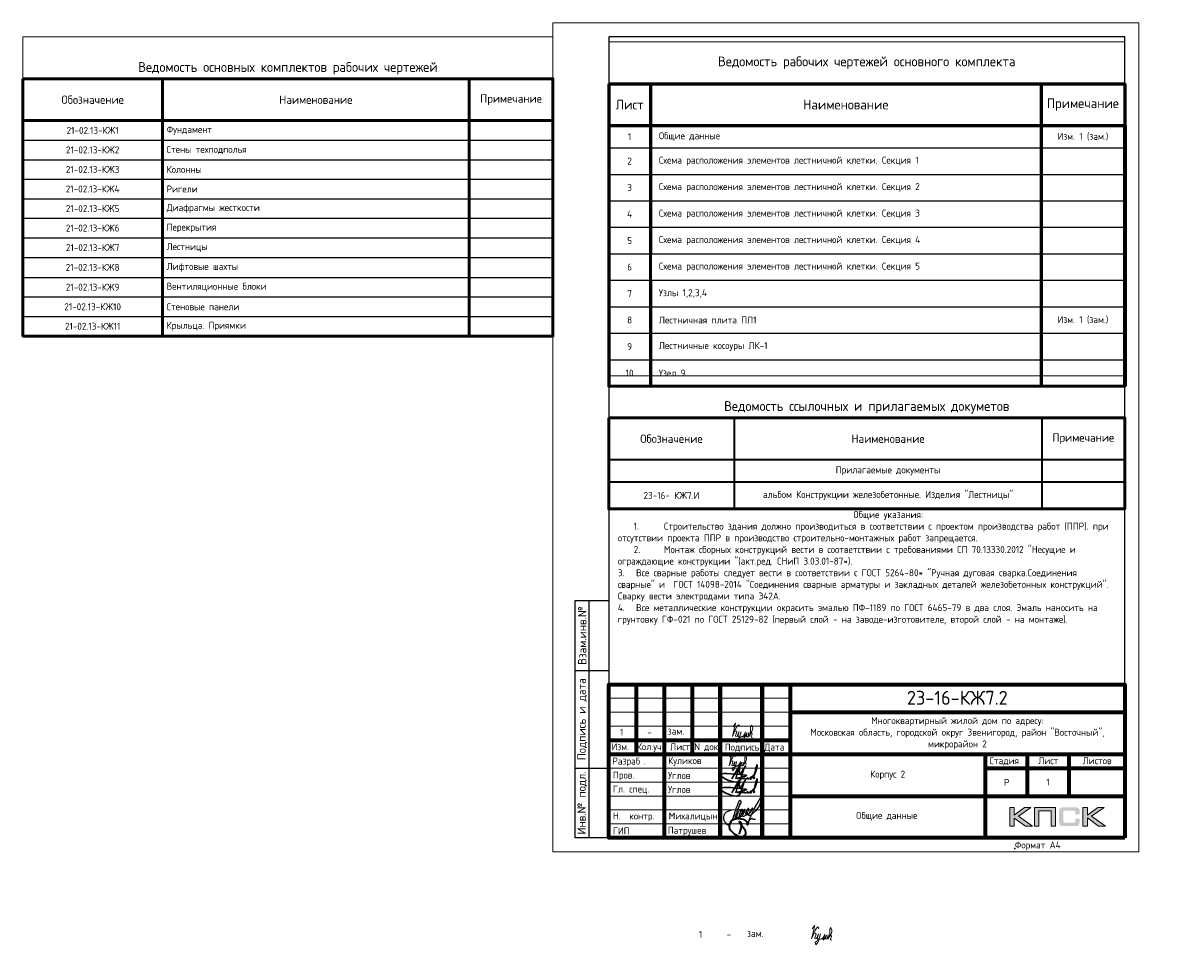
# Model space of a CAD drawing. Header units: millimetres. Extents: x 259029 to 2494469, y -731578 to -57567.
# Tile 66 of 207: x 274621 to 315710, y -525812 to -492342. Entities that reach past the tile are written whole.
import ezdxf
from ezdxf.enums import TextEntityAlignment as Align

# ---------------------------------------------------------------- set-up
doc = ezdxf.new("R2010")
doc.units = ezdxf.units.MM
doc.layers.get('Defpoints').update_dxf_attribs({"color": 140})
for name, color, linetype, lineweight in [('0.15', 252, 'Continuous', 15), ('RAZMER', 100, 'Continuous', 15), ('Standard', 7, 'Continuous', 25), ('Выноски', 20, 'Continuous', 20), ('Каркасы ригель', 3, 'Continuous', 0), ('Размеры', 54, 'Continuous', 20), ('Рамка', 7, 'Continuous', 70), ('Текст', 41, 'Continuous', 30), ('ТОНКИЕ', 7, 'Continuous', 9)]:
    doc.layers.add(name, color=color, linetype=linetype, lineweight=lineweight)
doc.layers.add('ТОЛСТЫЕ_ОСНОВНЫЕ', color=6, linetype='Continuous')
doc.styles.add('GOST-2.304_Type-B', font='GOST_Common.ttf')
doc.styles.get("Standard").update_dxf_attribs({"font": 'GOST_Common.ttf'})
doc.styles.add('style1', font='GOST_Common.ttf', dxfattribs={"height": 500})
doc.styles.add('ГОСТ', font='GOST_Common.ttf')

# ---------------------------------------------------------------- blocks, each defined once
blk = doc.blocks.new('*T12')
at = {"color": 0, "linetype": 'Continuous', "lineweight": 60, "transparency": 16777216}
for p, q in [((0, -1500), (18500, -1500)), ((0, -1500), (0, -12341)), ((1500, -1500), (1500, -7596)), ((15500, -1500), (15500, -12341)), ((18500, -1500), (18500, -3000)), ((0, -3000), (18500, -3000)), ((1500, -8545), (1500, -12341))]:
    blk.add_line(p, q, dxfattribs=at)
at = {"color": 0, "lineweight": 70, "transparency": 16777216}
blk.add_line((18500, -3000), (18500, -12341), dxfattribs=at)
at = {"color": 0, "linetype": 'Continuous', "transparency": 16777216}
for p, q in [((0, -3800), (15500, -3800)), ((0, -4749), (1500, -4749)), ((0, -5698), (1500, -5698)), ((0, -6647), (1500, -6647)), ((0, -7596), (1500, -7596)), ((0, -8545), (1500, -8545)), ((0, -9494), (1500, -9494)), ((0, -10443), (1500, -10443)), ((0, -11392), (1500, -11392)), ((0, -12341), (1500, -12341))]:
    blk.add_line(p, q, dxfattribs=at)
at = {"color": 0, "linetype": 'ByBlock', "lineweight": -2, "transparency": 16777216}
for p, q in [((15500, -3800), (18500, -3800)), ((1500, -4749), (18500, -4749)), ((1500, -5698), (18500, -5698)), ((1500, -6647), (18500, -6647)), ((1500, -7596), (18500, -7596)), ((1500, -8545), (18500, -8545)), ((1500, -9494), (18500, -9494)), ((1500, -10443), (18500, -10443)), ((1500, -11392), (18500, -11392)), ((1500, -12341), (18500, -12341))]:
    blk.add_line(p, q, dxfattribs=at)
at = {"color": 0, "lineweight": 50, "transparency": 16777216}
blk.add_line((1500, -7596), (1500, -8545), dxfattribs=at)
at = {"layer": 'Defpoints', "color": 8, "linetype": 'ByBlock', "lineweight": 0, "transparency": 16777216}
for p, q in [((0, 0), (18500, 0)), ((0, 0), (0, -1500)), ((18500, 0), (18500, -1500))]:
    blk.add_line(p, q, dxfattribs=at)
at = {"color": 0, "linetype": 'Continuous', "lineweight": -3, "transparency": 16777216, "style": 'GOST-2.304_Type-B'}
for s, insert, char_height, width, attachment_point in [('Ведомость рабочих чертежей основного комплекта', (9250, -750), 350, 18200, 5), ('Лист', (750, -2250), 350, 1200, 5), ('Наименование', (8500, -2250), 350, 13700, 5), ('Примечание', (17000, -2250), 350, 2700, 5), ('1', (750, -3400), 250, 1200, 5), ('Общие данные', (1800, -3400), 250, 13400, 4), ('Изм. 1 (зам.)', (17000, -3400), 250, 2900, 5), ('Схема расположения элементов лестничной клетки. Секция 1', (1800, -4274), 250, 13400, 4), ('2', (750, -4274), 250, 1200, 5), ('3', (750, -5223), 250, 1200, 5), ('Схема расположения элементов лестничной клетки. Секция 2', (1800, -5223), 250, 13400, 4), ('4', (750, -6172), 250, 1200, 5), ('Схема расположения элементов лестничной клетки. Секция 3', (1800, -6172), 250, 13400, 4), ('5', (750, -7121), 250, 1200, 5), ('Схема расположения элементов лестничной клетки. Секция 4', (1800, -7121), 250, 13400, 4), ('6', (750, -8070), 250, 1200, 5), ('Схема расположения элементов лестничной клетки. Секция 5', (1800, -8070), 250, 13400, 4), ('7', (750, -9019), 250, 1200, 5), ('Узлы 1,2,3,4\\P', (1800, -9019), 250, 13400, 4), ('8', (750, -9968), 250, 1200, 5), ('Лестничная плита ПЛ1', (1800, -9968), 250, 13400, 4), ('Изм. 1 (зам.)', (17000, -9968), 250, 2900, 5), ('9', (750, -10917), 250, 1200, 5), ('{\\C256;Лестничные косоуры ЛК-1\\P}', (1800, -10917), 250, 13400, 4), ('10', (750, -11866), 250, 1200, 5), ('Узел 9', (1800, -11866), 250, 13400, 4)]:
    blk.add_mtext(s, dxfattribs=dict(at, insert=insert, char_height=char_height, width=width, attachment_point=attachment_point))
blk = doc.blocks.new('*U31')
blk.add_point((165.57, 1.2))
at = {"layer": 'ТОЛСТЫЕ_ОСНОВНЫЕ'}
for p, q in [((8, 5), (8, 90)), ((8, 90), (20, 90)), ((13, 5), (13, 90)), ((8, 65), (20, 65)), ((8, 30), (20, 30)), ((20, 5), (8, 5))]:
    blk.add_line(p, q, dxfattribs=at)
at = {"layer": 'ТОЛСТЫЕ_ОСНОВНЫЕ', "color": 6}
blk.add_lwpolyline([(20, 5), (205, 5), (205, 292), (20, 292)], close=True, dxfattribs=at)
at = {"layer": 'ТОНКИЕ'}
blk.add_lwpolyline([(0, 0), (210, 0), (210, 297), (0, 297)], close=True, dxfattribs=at)
at = {"layer": 'Текст', "style": 'style1'}
for s, p in [('Взам.инв.№', (10.5, 77.5)), ('Подпись и дата', (10.5, 47.5)), ('Инв.№ подл.', (10.5, 17.5))]:
    blk.add_text(s, height=3, rotation=90, dxfattribs=at).set_placement(p, align=Align.MIDDLE)
blk.add_text('Формат А4', height=2.5, dxfattribs=at).set_placement((165.57, 1.2))
blk = doc.blocks.new('СЛОЖНЫЙ_ОБЪЕКТ_0')
at = {"layer": 'Standard', "color": 7, "linetype": 'Continuous', "lineweight": 25}
for points, start_tangent, end_tangent in [([(-5.888, 1.589), (-5.939, 1.691), (-5.972, 1.691), (-6.022, 1.617), (-6.064, 1.496), (-6.076, 1.414), (-6.076, 1.373), (-6.09, 1.219), (-6.071, 1.071), (-6.041, 1.003), (-6.009, 0.988), (-5.985, 1.012), (-5.95, 1.047), (-5.922, 1.075), (-5.915, 1.097), (-5.843, 1.207), (-5.798, 1.324), (-5.779, 1.438), (-5.77, 1.604), (-5.809, 1.746), (-5.833, 1.77), (-5.864, 1.752), (-5.885, 1.721), (-5.913, 1.566), (-5.919, 1.492), (-5.925, 1.334), (-5.906, 1.223), (-5.871, 1.161), (-5.807, 1.124), (-5.751, 1.203), (-5.713, 1.262), (-5.692, 1.316), (-5.66, 1.414), (-5.641, 1.525), (-5.625, 1.661), (-5.641, 1.808), (-5.657, 1.824), (-5.667, 1.824), (-5.695, 1.763), (-5.714, 1.672), (-5.725, 1.541), (-5.722, 1.421), (-5.665, 1.291), (-5.617, 1.276), (-5.55, 1.31), (-5.459, 1.426), (-5.4, 1.599), (-5.374, 1.864), (-5.388, 1.981), (-5.406, 1.999), (-5.432, 1.973), (-5.463, 1.934), (-5.509, 1.789), (-5.527, 1.661), (-5.508, 1.54), (-5.457, 1.473), (-5.411, 1.463), (-5.347, 1.501), (-5.271, 1.621), (-5.193, 1.738), (-5.143, 1.879), (-5.113, 2.032), (-5.113, 2.111), (-5.121, 2.138), (-5.14, 2.12), (-5.169, 2.039), (-5.206, 1.924), (-5.241, 1.787), (-5.254, 1.679), (-5.254, 1.582), (-5.237, 1.516), (-5.219, 1.498), (-5.191, 1.482), (-5.154, 1.519), (-5.086, 1.578), (-4.953, 1.776), (-4.759, 2.173), (-4.667, 2.981), (-4.667, 3.227), (-4.687, 3.262), (-4.715, 3.262), (-4.742, 3.235), (-4.777, 3.18), (-4.872, 2.956), (-4.891, 2.749), (-4.921, 2.579), (-4.956, 2.444), (-5.001, 2.097), (-5.045, 1.672), (-5.064, 1.441), (-5.075, 1.334), (-5.055, 1.102), (-5.04, 0.878), (-5.04, 0.777), (-5.052, 0.744), (-5.068, 0.75), (-5.077, 0.776), (-5.092, 0.804), (-5.084, 1.076), (-4.938, 1.346), (-4.909, 1.375), (-4.851, 1.355), (-4.78, 1.355), (-4.616, 1.413)], (-0.169301, 0.985564), (0.921845, 0.387559)), ([(-6.577, 1.472), (-6.789, 1.26), (-6.973, 1.076), (-7.024, 0.851), (-7.024, 0.746), (-6.996, 0.632), (-6.845, 0.434), (-6.702, 0.33), (-6.548, 0.258), (-6.432, 0.258), (-6.35, 0.355), (-6.314, 0.52), (-6.284, 0.767), (-6.284, 1.007), (-6.298, 1.279), (-6.31, 1.543), (-6.302, 2.038), (-6.285, 2.303), (-6.246, 2.371), (-6.174, 2.3), (-6.144, 2.003), (-6.194, 1.851)], (-0.677851, -0.735199), (-0.339746, -0.940517)), ([(-6.181, 2.142), (-6.172, 1.967), (-6.172, 1.841), (-6.18, 1.7), (-6.18, 1.412), (-6.17, 1.216), (-6.17, 1.117), (-6.148, 0.957), (-6.119, 0.827)], (0.06248, -0.998046), (0.223108, -0.974794)), ([(-6.329, 1.089), (-6.3, 1.083), (-6.267, 1.081), (-6.233, 1.097), (-6.195, 1.113), (-6.161, 1.123), (-6.143, 1.143), (-6.118, 1.168)], (0.983291, -0.18204), (0.7365, 0.676437))]:
    blk.add_spline(points, degree=3, dxfattribs=dict(at, start_tangent=start_tangent, end_tangent=end_tangent))
blk = doc.blocks.new('Роспись')
at = {"layer": 'Текст', "color": 4}
blk.add_lwpolyline([(4.18, 0.67), (6.68, 5.03), (5.62, 0.66)], dxfattribs=at)
for points in [[(7.11, 5.14), (7.17, 2.59), (9.02, 5.2), (8.57, 4.35), (6.55, -0.29), (0.19, 1.88), (9.09, 2.02)], [(11.23, 1.12), (12.72, 3.08), (13.28, 5.66), (11.96, 0.97)], [(9.09, 2.02), (9.4, 1.96), (6.15, 0.84), (8.42, 0.77), (8.9, 0.77)], [(8.9, 0.77), (8.97, 0.64), (9.94, 1.16)], [(9.94, 1.16), (9.82, 0.79), (10.85, 0.93)], [(10.85, 0.93), (11.13, 1.44), (11.23, 1.11), (10.92, 0.57), (10.85, 0.93)], [(11.23, 1.12), (11.03, 1.05), (10.98, 1.33), (11.05, 1.41)], [(11.96, 0.97), (12.16, 0.71), (12.34, 1.19), (12.03, 1.14), (11.96, 0.97)]]:
    blk.add_spline(points, degree=3, dxfattribs=at)
blk = doc.blocks.new('11')
at = {"layer": 'Выноски'}
for p, q in [((47944, 66700), (47962, 66737)), ((47962, 66737), (47989, 66781)), ((47989, 66781), (48016, 66806)), ((48016, 66806), (48038, 66823)), ((48038, 66823), (48060, 66786)), ((48060, 66786), (48058, 66769)), ((47885, 66608), (47944, 66700))]:
    blk.add_line(p, q, dxfattribs=at)
blk.add_lwpolyline([(47863, 66761), (47937, 66865), (47843, 66458), (47885, 66564), (47905, 66616), (47954, 66628), (47979, 66606), (47957, 66539), (47937, 66487), (47947, 66458), (47991, 66470), (48051, 66611), (48041, 66569), (48023, 66505), (48023, 66448), (48065, 66448), (48090, 66529), (48110, 66608), (48043, 66369), (47972, 66275), (47954, 66344), (47991, 66389), (48078, 66431), (48142, 66470), (48154, 66441), (48204, 66512), (48246, 66606), (48209, 66455), (48204, 66418), (48295, 66574), (48265, 66463), (48265, 66455), (48312, 66453), (48342, 66529), (48347, 66584), (48337, 66465), (48349, 66453), (48401, 66569), (48443, 66616), (48461, 66678), (48466, 66727), (48436, 66811), (48399, 66754), (48399, 66618), (48389, 66549), (48374, 66507), (48416, 66564), (48441, 66576), (48451, 66524), (48433, 66482), (48419, 66453), (48424, 66428), (48458, 66421)], dxfattribs=at)
blk = doc.blocks.new('A$Cd09756da')
h = blk.add_hatch(color=0)
h.paths.add_polyline_path([(-3363, 1089), (-3590, 1089), (-3962, 809), (-3962, 1089), (-4120, 1089), (-4120, 417), (-3962, 417), (-3962, 712), (-3560, 417), (-3308, 417), (-3809, 772)])
h.paths.add_polyline_path([(-3080, 963), (-2635, 963), (-2635, 417), (-2478, 417), (-2478, 1089), (-2645, 1089), (-3236, 1089), (-3236, 930), (-3236, 417), (-3080, 417)])
h.paths.add_polyline_path([(-1340, 1093), (-1498, 1093), (-1498, 420), (-1340, 420), (-1340, 716), (-938, 420), (-686, 420), (-1187, 776), (-741, 1093), (-968, 1093), (-1340, 813)])
at = {"true_color": 0x5f007f}
blk.add_hatch(color=206, dxfattribs=at).paths.add_polyline_path([(-1629, 1018), (-1631, 1026), (-1634, 1032), (-1638, 1038), (-1641, 1044), (-1644, 1049), (-1649, 1054), (-1653, 1059), (-1657, 1063), (-1662, 1066), (-1668, 1071), (-1674, 1074), (-1681, 1077), (-1688, 1079), (-1696, 1082), (-1703, 1084), (-1721, 1088), (-1741, 1091), (-1762, 1092), (-1786, 1093), (-2187, 1093), (-2210, 1092), (-2231, 1091), (-2251, 1088), (-2268, 1084), (-2276, 1082), (-2284, 1079), (-2291, 1077), (-2297, 1073), (-2303, 1071), (-2310, 1066), (-2315, 1063), (-2319, 1059), (-2323, 1054), (-2327, 1049), (-2331, 1044), (-2335, 1038), (-2337, 1032), (-2340, 1025), (-2343, 1018), (-2345, 1010), (-2348, 994), (-2351, 976), (-2353, 956), (-2353, 934), (-2353, 580), (-2353, 557), (-2351, 537), (-2348, 519), (-2345, 502), (-2343, 495), (-2340, 488), (-2337, 481), (-2335, 474), (-2331, 469), (-2327, 463), (-2323, 459), (-2319, 454), (-2315, 450), (-2309, 446), (-2303, 443), (-2297, 439), (-2291, 436), (-2283, 434), (-2276, 431), (-2268, 429), (-2251, 425), (-2231, 423), (-2209, 421), (-2187, 420), (-1786, 420), (-1762, 421), (-1741, 422), (-1721, 425), (-1704, 428), (-1696, 431), (-1688, 433), (-1681, 436), (-1674, 439), (-1668, 442), (-1662, 446), (-1657, 450), (-1653, 454), (-1649, 458), (-1644, 463), (-1641, 468), (-1638, 474), (-1634, 481), (-1631, 487), (-1629, 495), (-1626, 502), (-1623, 519), (-1620, 537), (-1619, 557), (-1618, 580), (-1618, 691), (-1775, 691), (-1775, 600), (-1775, 594), (-1776, 588), (-1777, 582), (-1779, 577), (-1781, 572), (-1783, 568), (-1786, 564), (-1789, 560), (-1792, 557), (-1797, 554), (-1801, 552), (-1806, 550), (-1811, 548), (-1817, 548), (-1824, 547), (-1830, 546), (-2153, 546), (-2159, 547), (-2164, 548), (-2168, 550), (-2172, 552), (-2176, 555), (-2180, 557), (-2183, 561), (-2186, 565), (-2189, 569), (-2191, 573), (-2193, 578), (-2194, 583), (-2196, 593), (-2197, 602), (-2197, 925), (-2197, 931), (-2196, 936), (-2195, 941), (-2193, 946), (-2192, 950), (-2190, 954), (-2187, 957), (-2185, 961), (-2181, 963), (-2178, 966), (-2173, 968), (-2169, 970), (-2164, 971), (-2160, 972), (-2154, 972), (-2149, 972), (-1830, 972), (-1824, 972), (-1817, 972), (-1812, 970), (-1807, 969), (-1802, 967), (-1797, 965), (-1793, 961), (-1790, 958), (-1786, 954), (-1783, 950), (-1781, 946), (-1779, 941), (-1777, 936), (-1776, 931), (-1775, 925), (-1775, 918), (-1775, 844), (-1618, 844), (-1618, 934), (-1619, 956), (-1620, 976), (-1623, 994), (-1627, 1010)])
at = {"color": 0, "lineweight": 0}
for points in [[(-4120, 417), (-4120, 1089), (-3962, 1089), (-3962, 809), (-3590, 1089), (-3363, 1089), (-3809, 772), (-3308, 417), (-3560, 417), (-3962, 712), (-3962, 417), (-4120, 417)], [(-3080, 417), (-3080, 963), (-2635, 963), (-2635, 417), (-2478, 417), (-2478, 1089), (-2645, 1089), (-3236, 1089), (-3236, 930), (-3236, 417), (-3080, 417)], [(-1498, 420), (-1498, 1093), (-1340, 1093), (-1340, 813), (-968, 1093), (-741, 1093), (-1187, 776), (-686, 420), (-938, 420), (-1340, 716), (-1340, 420), (-1498, 420)]]:
    blk.add_lwpolyline(points, close=True, dxfattribs=at)
at = {"lineweight": 35}
blk.add_lwpolyline([(-13497, 507), (-13535, 562), (-13589, 615), (-13666, 653), (-13748, 676), (-13807, 686), (-13901, 686), (-14005, 659), (-14088, 617), (-14135, 558), (-14169, 483), (-14185, 407), (-14167, 329), (-14113, 254), (-14059, 199), (-14001, 148), (-13931, 104), (-13854, 67), (-13782, 47), (-13728, 47), (-13655, 62), (-13589, 119), (-13582, 185), (-13593, 249), (-13639, 328), (-13688, 389), (-13725, 426), (-13768, 486), (-13789, 516), (-13802, 552), (-13809, 574), (-13809, 584), (-13790, 575), (-13775, 560), (-13760, 537), (-13755, 511), (-13755, 426), (-13764, 338), (-13788, 268), (-13802, 202), (-13829, 132)], dxfattribs=at)
at = {"layer": 'Рамка'}
for p, q in [((-17500, 3000), (-17500, 5500)), ((-16500, 0), (-16500, 5500)), ((-15500, 3000), (-15500, 5500)), ((-14500, 0), (-14500, 5500)), ((-14500, 5500), (-14500, 0)), ((-13000, 5500), (-13000, 0)), ((-13000, 0), (-13000, 5500)), ((-12000, 5500), (-12000, 0)), ((-12000, 4500), (0, 4500)), ((-18500, 3500), (-12000, 3500)), ((-18500, 3000), (0, 3000)), ((-5000, 3000), (-5000, 0)), ((-3500, 3000), (-3500, 1500)), ((-2000, 3000), (-2000, 1500)), ((-5000, 2500), (0, 2500)), ((-5000, 2500), (0, 2500)), ((-12000, 1500), (0, 1500))]:
    blk.add_line(p, q, dxfattribs=at)
at = {"layer": 'Рамка', "lineweight": 15}
for p, q in [((-18500, 5000), (-12000, 5000)), ((-18500, 4500), (-12000, 4500)), ((-18500, 4000), (-12000, 4000)), ((-18500, 2500), (-12000, 2500)), ((-18500, 2000), (-12000, 2000)), ((-18500, 1500), (-12000, 1500)), ((-18500, 1000), (-12000, 1000)), ((-18500, 500), (-12000, 500))]:
    blk.add_line(p, q, dxfattribs=at)
at = {"layer": 'Рамка'}
blk.add_lwpolyline([(0, 0), (-18500, 0), (-18500, 5500), (0, 5500)], close=True, dxfattribs=at)
at = {"color": 18, "true_color": 0x000000, "xscale": 100, "yscale": 100, "zscale": 100}
for p in [(-14508, 2045), (-14508, 1545)]:
    blk.add_blockref('Роспись', p, dxfattribs=at)
at = {"layer": '0.15', "xscale": 462, "yscale": 462, "zscale": 462, "rotation": 339.9822667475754}
blk.add_blockref('СЛОЖНЫЙ_ОБЪЕКТ_0', (-11452, -669), dxfattribs=at)
at = {"layer": 'Выноски'}
blk.add_blockref('11', (-62024, -63871), dxfattribs=at)
at = {"color": 7, "style": 'ГОСТ'}
for s, p in [('Разраб', (-18371, 2627)), ('.', (-17258, 2627))]:
    blk.add_text(s, height=250, dxfattribs=at).set_placement(p)
at = {"layer": 'Размеры', "color": 7, "char_height": 250, "attachment_point": 4, "style": 'ГОСТ'}
for s, insert in [('{\\C256;Куликов}', (-16371, 2734)), ('Пров.', (-18346, 2215)), ('Углов', (-16371, 2234)), ('Гл. спец.', (-18346, 1715)), ('Углов', (-16371, 1734))]:
    blk.add_mtext_dynamic_manual_height_columns(s, width=2000, gutter_width=1250, heights=[0], dxfattribs=dict(at, insert=insert))
at = {"layer": 'Размеры', "color": 7, "linetype": 'Continuous', "char_height": 250, "width": 2000, "attachment_point": 4, "style": 'GOST-2.304_Type-B'}
for s, insert in [(' Н.  контр.', (-18500, 750)), (' Михалицын', (-16500, 750)), (' ГИП', (-18500, 250)), ('Патрушев', (-16383, 238))]:
    blk.add_mtext(s, dxfattribs=dict(at, insert=insert))
at = {"layer": 'Текст', "color": 7, "style": 'ГОСТ'}
blk.add_text('23-16-КЖ7.2', height=500, dxfattribs=at).set_placement((-6003, 5019), align=Align.MIDDLE_CENTER)
at = {"layer": 'Текст', "color": 7, "style": 'GOST-2.304_Type-B'}
for s, p in [('Изм.', (-18400, 3141)), ('Кол.уч.', (-17490, 3143)), ('Лист', (-16298, 3139)), ('N док.', (-15435, 3141)), ('Подпись', (-14340, 3127)), ('Дата', (-12920, 3127)), ('Стадия', (-4850, 2640)), ('Лист', (-3100, 2640)), ('Листов', (-1508, 2640)), ('Р', (-4328, 1863))]:
    blk.add_text(s, height=250, dxfattribs=at).set_placement(p)
at = {"layer": 'Текст', "color": 7, "linetype": 'Continuous', "lineweight": 0, "char_height": 250, "attachment_point": 5, "style": 'GOST-2.304_Type-B'}
for s, insert, width in [('Многоквартирный жилой дом по адресу:\\PМосковская область, городской округ Звенигород, район "Восточный", микрорайон 2', (-6000, 3750), 12000), ('Корпус 2', (-8500, 2250), 7000)]:
    blk.add_mtext(s, dxfattribs=dict(at, insert=insert, width=width))
blk = doc.blocks.new('*T13')
at = {"color": 0, "lineweight": 50, "transparency": 16777216}
for p, q in [((0, -1500), (5000, -1500)), ((0, -1500), (0, -10719)), ((5000, -1500), (5000, -10719)), ((16000, -1500), (16000, -10719)), ((19000, -1500), (19000, -10719)), ((0, -3000), (19000, -3000))]:
    blk.add_line(p, q, dxfattribs=at)
at = {"color": 0, "linetype": 'ByBlock', "lineweight": -2, "transparency": 16777216}
blk.add_line((5000, -1500), (19000, -1500), dxfattribs=at)
at = {"color": 0, "linetype": 'Continuous', "transparency": 16777216}
for p, q in [((0, -3700), (19000, -3700)), ((0, -4400), (19000, -4400)), ((0, -5100), (19000, -5100)), ((0, -5800), (19000, -5800)), ((0, -6500), (19000, -6500)), ((0, -7200), (5000, -7200)), ((16000, -7200), (19000, -7200)), ((0, -7900), (5000, -7900)), ((16000, -7900), (19000, -7900)), ((0, -8619), (5000, -8619)), ((16000, -8619), (19000, -8619)), ((0, -9319), (5000, -9319)), ((16000, -9319), (19000, -9319)), ((0, -10019), (5000, -10019)), ((0, -10719), (5000, -10719))]:
    blk.add_line(p, q, dxfattribs=at)
at = {"color": 0, "lineweight": -2, "transparency": 16777216}
for p, q in [((5000, -7200), (16000, -7200)), ((5000, -7900), (16000, -7900)), ((5000, -8619), (16000, -8619)), ((5000, -9319), (16000, -9319)), ((5000, -10019), (19000, -10019)), ((5000, -10719), (19000, -10719))]:
    blk.add_line(p, q, dxfattribs=at)
at = {"layer": 'Defpoints', "color": 8, "linetype": 'ByBlock', "lineweight": 0, "transparency": 16777216}
for p, q in [((0, 0), (19000, 0)), ((0, 0), (0, -1500)), ((19000, 0), (19000, -1500))]:
    blk.add_line(p, q, dxfattribs=at)
at = {"color": 0, "linetype": 'Continuous', "lineweight": -3, "transparency": 16777216, "style": 'GOST-2.304_Type-B'}
for s, insert, char_height, width, attachment_point in [('Ведомость основных комплектов рабочих чертежей', (9500, -1350), 350, 18700, 8), ('Обозначение', (2500, -2250), 300, 4800, 5), ('Наименование', (10500, -2250), 300, 10700, 5), ('Примечание', (17500, -2250), 300, 2900, 5), ('21-02.13-КЖ1', (2500, -3350), 250, 4700, 5), ('Фундамент', (5150, -3350), 250, 10700, 4), ('21-02.13-КЖ2', (2500, -4050), 250, 4700, 5), ('Стены техподполья ', (5150, -4050), 250, 10700, 4), ('21-02.13-КЖ3', (2500, -4750), 250, 4700, 5), ('Колонны ', (5150, -4750), 250, 10700, 4), ('21-02.13-КЖ4', (2500, -5450), 250, 4700, 5), ('Ригели', (5150, -5450), 250, 10700, 4), ('21-02.13-КЖ5', (2500, -6150), 250, 4700, 5), ('Диафрагмы жесткости ', (5150, -6150), 250, 10700, 4), ('21-02.13-КЖ6', (2500, -6850), 250, 4700, 5), ('Перекрытия', (5150, -6850), 250, 10700, 4), ('21-02.13-КЖ7', (2500, -7550), 250, 4700, 5), ('Лестницы', (5150, -7550), 250, 10700, 4), ('21-02.13-КЖ8', (2500, -8259), 250, 4700, 5), ('Лифтовые шахты', (5150, -8259), 250, 10700, 4), ('21-02.13-КЖ9', (2500, -8969), 250, 4700, 5), ('Вентиляционные блоки', (5150, -8969), 250, 10700, 4), ('21-02.13-КЖ10', (2500, -9669), 250, 4700, 5), ('Стеновые панели', (5150, -9669), 250, 10700, 4), ('21-02.13-КЖ11', (2500, -10369), 250, 4700, 5), ('Крыльца. Приямки', (5150, -10369), 250, 10700, 4)]:
    blk.add_mtext(s, dxfattribs=dict(at, insert=insert, char_height=char_height, width=width, attachment_point=attachment_point))
blk = doc.blocks.new('*T14')
at = {"color": 0, "lineweight": 35, "transparency": 16777216}
for p, q in [((0, -1500), (4500, -1500)), ((0, -1500), (0, -4767)), ((4500, -1500), (4500, -4767)), ((15529, -1500), (15529, -4767)), ((18500, -1500), (18500, -4767)), ((0, -3000), (18500, -3000)), ((0, -3800), (18500, -3800)), ((0, -4767), (18500, -4767))]:
    blk.add_line(p, q, dxfattribs=at)
at = {"color": 0, "linetype": 'ByBlock', "lineweight": -2, "transparency": 16777216}
blk.add_line((4500, -1500), (18500, -1500), dxfattribs=at)
at = {"layer": 'Defpoints', "color": 8, "linetype": 'ByBlock', "lineweight": 0, "transparency": 16777216}
for p, q in [((0, 0), (18500, 0)), ((0, 0), (0, -1500)), ((18500, 0), (18500, -1500))]:
    blk.add_line(p, q, dxfattribs=at)
at = {"color": 0, "linetype": 'Continuous', "lineweight": -3, "transparency": 16777216}
for s, insert, char_height, width, attachment_point in [('Ведомость ссылочных и прилагаемых докуметов', (9250, -1350), 350, 18200, 8), ('Обозначение', (2250, -2250), 300, 4300, 5), ('Наименование', (10014, -2250), 300, 10728.66, 5), ('Примечание', (17014, -2250), 300, 2871.34, 5), ('Прилагаемые документы', (10014, -3400), 250, 10728.66, 5), ('альбом Конструкции железобетонные. Изделия "Лестницы"', (10014, -4283), 250, 10728.66, 5), ('23-16- КЖ7.И', (2250, -4283), 250, 4200, 5)]:
    blk.add_mtext(s, dxfattribs=dict(at, insert=insert, char_height=char_height, width=width, attachment_point=attachment_point))
blk = doc.blocks.new('*T15')
at = {"layer": 'Каркасы ригель', "color": 0, "linetype": 'ByBlock', "lineweight": -2, "transparency": 16777216}
for p, q in [((0, 0), (1500, 0)), ((0, -1000), (1500, -1000))]:
    blk.add_line(p, q, dxfattribs=at)
at = {"layer": 'Каркасы ригель', "color": 0, "linetype": 'ByBlock', "lineweight": 50, "transparency": 16777216}
for p, q in [((0, 0), (0, -1000)), ((1500, 0), (1500, -1000))]:
    blk.add_line(p, q, dxfattribs=at)
at = {"layer": 'Каркасы ригель', "color": 0, "linetype": 'Continuous', "lineweight": 0, "transparency": 16777216, "insert": (750, -500), "char_height": 250, "width": 1000, "attachment_point": 5, "style": 'ГОСТ'}
blk.add_mtext('1', dxfattribs=at)

msp = doc.modelspace()

# ---------------------------------------------------------------- linework, layer by layer
at = {"layer": 'RAZMER', "color": 0, "lineweight": 50}
for points in [[(274620.8, -494341.7), (293620.8, -494341.7), (293620.8, -503560.4), (274620.8, -503560.4)], [(295620.8, -494518), (314120.8, -494518), (314120.8, -505358.8), (295620.8, -505358.8)], [(295620.8, -506489), (314120.8, -506489), (314120.8, -509755.7), (295620.8, -509755.7)]]:
    msp.add_lwpolyline(points, close=True, dxfattribs=at)

# ---------------------------------------------------------------- block references
for name, p, xscale, yscale, zscale in [('*U31', (293620.8, -522041.7), 100, 100, 100), ('11', (244078.2, -595669.3), 1.17, 1.17, 1.17), ('11', (246919.4, -602916.1), 1.17, 1.17, 1.17)]:
    msp.add_blockref(name, p, dxfattribs=dict(xscale=xscale, yscale=yscale, zscale=zscale))
for name, p in [('*T13', (274620.8, -492841.7)), ('*T12', (295620.8, -493018)), ('*T14', (295620.8, -504989)), ('*T15', (310620.8, -519041.7))]:
    msp.add_blockref(name, p)
at = {"color": 0, "lineweight": 50, "ltscale": 100}
msp.add_blockref('A$Cd09756da', (314120.8, -521541.7), dxfattribs=at)

# ---------------------------------------------------------------- texts
at = {"layer": 'Выноски'}
note = msp.add_mtext_static_columns([''] * 2, width=18604.939, gutter_width=10240.1, height=0, dxfattribs=dict(at, insert=(295601.8, -509833), char_height=250, attachment_point=1, style='ГОСТ'))
for column, words in zip([note] + note.columns.linked_columns, ['\\pi8790.91665;Общие указания:\\P\\pi570.45,l346.2,t2000;1.^IСтроительство здания должно производиться в соответствии с проектом производства работ (ППР). при {\\H1.66663x; }\\P\\pi0,t346.2;отсутствии проекта ППР в производство строительно-монтажных работ запрещается. {\\H1.18896x; }\\P\\pi570.45,t2000;2.^IМонтаж сборных конструкций вести в соответствии с требованиями СП 70.13330.2012 "Несущие и {\\H1.54818x; }\\P\\pi0,t346.2;ограждающие конструкции "(акт.ред. СНиП 3.03.01-87*).{\\H1.62844x;\\C0; \\H0.61408x;\\P\\pi570.45,t2000;}3.^IВсе сварные работы следует вести в соответствии с ГОСТ 5264-80* "Ручная дуговая сварка.Соединения {\\H1.20169x; }\\P\\pi0,t346.2;сварные" и  ГОСТ 14098-2014 "Соединения сварные арматуры и закладных деталей железобетонных конструкций". {\\H1.54394x; }\\PСварку вести электродами типа Э42А. {\\H1.42985x;\\C0; \\H0.69937x;\\P\\pi570.45,t2000;}4.^IВсе металлические конструкции окрасить эмалью ПФ-1189 по ГОСТ 6465-79 в два слоя. Эмаль наносить на {\\H1.46788x; }\\P\\pi0,t346.2;грунтовку ГФ-021 по ГОСТ 25129-82 (первый слой - на заводе-изготовителе, второй слой - на монтаже).{\\H1.65521x;\\C0; \\H0.60415x;\\P\\pi10052.46968,l0,tz;\\H1.55946x; \\H0.64125x;\\P\\H1.64685x; \\H0.60722x;\\P\\pi812.5,l41.6675;\\H1.23852x; \\H0.80742x;\\P}', '']):
    column.text = words
at = {"layer": 'Текст', "color": 7, "style": 'ГОСТ'}
for s, p in [('1', (296019.9, -517879.2)), ('зам.', (297737.3, -517846)), ('-', (297001.2, -517879.2)), ('1', (298861.1, -525126)), ('-', (299842.4, -525126)), ('зам.', (300578.5, -525092.8))]:
    msp.add_text(s, height=250, dxfattribs=at).set_placement(p)
at = {"layer": 'Текст', "color": 1, "style": 'GOST-2.304_Type-B'}
msp.add_text('Общие данные', height=250, dxfattribs=at).set_placement((304494.5, -520863.5))

doc.saveas('drawing.dxf')
